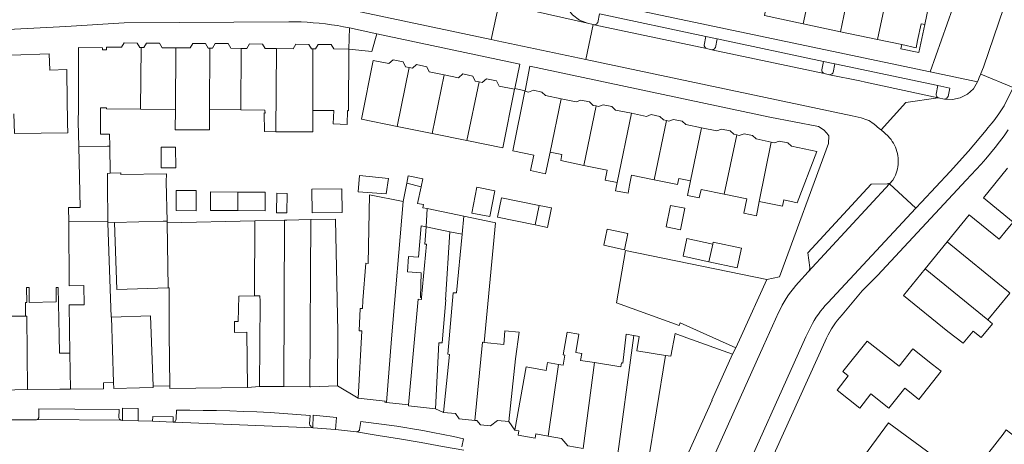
# Model space of a CAD drawing. Header units: metres. Extents: x 89888 to 94270, y 464165 to 468904.
# Tile 114 of 256: x 92333 to 92497, y 465890 to 465961. Entities that reach past the tile are written whole.
import ezdxf

# ---------------------------------------------------------------- set-up
doc = ezdxf.new("R2010")
doc.units = ezdxf.units.M
for name, color, linetype, lineweight in [('B_BEBOUWINGSGRENS_0', 251, 'CONTINUOUS', 13), ('B_LUIFEL_1', 251, 'CONTINUOUS', 13), ('B_TUSSENMUUR_0', 251, 'CONTINUOUS', 13), ('T_CULTUURGRENS_0', 251, 'CONTINUOUS', 13), ('T_HEK_LIJN_0', 251, 'CONTINUOUS', 13), ('V_WEGGRENS_0', 251, 'CONTINUOUS', 13)]:
    doc.layers.add(name, color=color, linetype=linetype, lineweight=lineweight)

msp = doc.modelspace()

# ---------------------------------------------------------------- linework, layer by layer
at = {"layer": 'B_BEBOUWINGSGRENS_0'}
for p, q in [((92483.51, 465959.87), (92484.22, 465963.34)), ((92463.33, 465959.98), (92469.49, 465958.67)), ((92469.49, 465958.67), (92475.65, 465957.37)), ((92475.65, 465957.37), (92479.69, 465956.51)), ((92359.03, 465945.75), (92353.24, 465945.79)), ((92369.9, 465945.67), (92364.7, 465945.71)), ((92395.86, 465942.91), (92401.69, 465941.73)), ((92401.69, 465941.73), (92407.43, 465940.56)), ((92348.13, 465939.62), (92348.2, 465935.13)), ((92356.65, 465939.46), (92356.67, 465936.03)), ((92407.43, 465940.56), (92413.41, 465939.35)), ((92394.07, 465931.72), (92394.43, 465934.26)), ((92442.64, 465934.28), (92444.57, 465933.89)), ((92357.5, 465933.74), (92357.65, 465927.2)), ((92386.75, 465928.62), (92386.7, 465932.54)), ((92396.86, 465930.44), (92397.47, 465933.52)), ((92411.25, 465927.94), (92412.11, 465932.24)), ((92400.87, 465929.26), (92406.94, 465927.99)), ((92441.27, 465929.79), (92440.56, 465926.23)), ((92359.15, 465928.93), (92362.51, 465928.92)), ((92369.4, 465928.93), (92373.95, 465928.91)), ((92348.93, 465926.93), (92347.79, 465926.89)), ((92357.65, 465926.91), (92372.22, 465927.23)), ((92357.65, 465927.2), (92357.65, 465926.91)), ((92372.22, 465927.23), (92377.18, 465927.34)), ((92418.8, 465926.57), (92420.85, 465926.15)), ((92406.65, 465925.01), (92404.63, 465925.43)), ((92448.28, 465923.35), (92443.99, 465924.28)), ((92487.23, 465923.75), (92483.6, 465919.28)), ((92433.79, 465922.29), (92457.25, 465917.48)), ((92457.25, 465917.48), (92453.01, 465908.07)), ((92358.02, 465916.11), (92357.86, 465916.11)), ((92372.15, 465914.76), (92369.55, 465914.71)), ((92373.01, 465899.7), (92373.09, 465913.86)), ((92348.42, 465911.21), (92354.92, 465911.43)), ((92354.92, 465911.43), (92355.33, 465899.76)), ((92453.01, 465908.07), (92452.13, 465906.13)), ((92415.54, 465904.31), (92414.43, 465893.87)), ((92334.44, 465899.19), (92330.28, 465899.12)), ((92377.02, 465899.68), (92373.01, 465899.7)), ((92381.38, 465899.66), (92377.02, 465899.68)), ((92397.76, 465896.67), (92394.12, 465897.05))]:
    msp.add_line(p, q, dxfattribs=at)
for points in [[(92465.33, 465970.91), (92459.18, 465972.16), (92456.9, 465961.34), (92463.33, 465959.98)], [(92479.69, 465956.51), (92482.09, 465956), (92482.32, 465957.21), (92482.92, 465959.99), (92483.22, 465959.92), (92483.51, 465959.87)], [(92343.01, 465939.58), (92342.91, 465943.66), (92342.92, 465945.85), (92342.94, 465951.82), (92342.95, 465955.65), (92342.95, 465956.02), (92346.91, 465955.97), (92346.91, 465955.67), (92347.61, 465955.66), (92347.61, 465956.08), (92350.1, 465956.07), (92350.53, 465956.79), (92352.67, 465956.77), (92353.1, 465956.02), (92353.32, 465956.02)], [(92353.32, 465956.02), (92353.8, 465956.03), (92354.24, 465956.77), (92356.38, 465956.75), (92356.81, 465955.99), (92359.11, 465955.97)], [(92359.11, 465955.97), (92361.49, 465955.96), (92361.92, 465956.71), (92364.06, 465956.69), (92364.49, 465955.94), (92364.77, 465955.93)], [(92364.77, 465955.93), (92365.21, 465955.93), (92365.63, 465956.7), (92367.82, 465956.69), (92368.24, 465955.92), (92369.98, 465955.9)], [(92369.98, 465955.9), (92370.92, 465955.89), (92371.35, 465956.65), (92373.51, 465956.62), (92373.93, 465955.87), (92375.83, 465955.85)], [(92375.83, 465955.85), (92378.6, 465955.83), (92379.05, 465956.58), (92381.21, 465956.56), (92381.62, 465955.82), (92381.87, 465955.81)], [(92387.83, 465955.77), (92387.76, 465945.54), (92387.63, 465945.55), (92387.55, 465943.26), (92385.23, 465943.34), (92385.33, 465945.56), (92381.84, 465945.59)], [(92381.87, 465955.81), (92382.32, 465955.8), (92382.77, 465956.55), (92384.92, 465956.54), (92385.35, 465955.79), (92387.83, 465955.77)], [(92340.99, 465951.8), (92340.98, 465952.36), (92338.2, 465952.25), (92338.09, 465955.01), (92331.79, 465954.75)], [(92397.87, 465952.69), (92397.25, 465952.81), (92396.84, 465953.64), (92395.18, 465954.01), (92394.46, 465953.38), (92391.88, 465953.9), (92389.92, 465944.12), (92395.86, 465942.91)], [(92403.68, 465951.49), (92401.2, 465951.99), (92400.79, 465952.85), (92399.1, 465953.21), (92398.4, 465952.59), (92397.87, 465952.69)], [(92332.18, 465945.03), (92332.31, 465941.75), (92341.14, 465941.86), (92341.11, 465943.44), (92340.99, 465951.8)], [(92409.47, 465950.33), (92408.85, 465950.45), (92408.44, 465951.3), (92406.76, 465951.64), (92406.04, 465951.02), (92403.68, 465951.49)], [(92413.41, 465939.35), (92415.34, 465949.1), (92412.79, 465949.64), (92412.39, 465950.5), (92410.7, 465950.85), (92409.99, 465950.23), (92409.47, 465950.33)], [(92423.11, 465947.53), (92420.53, 465948.06), (92419.92, 465948.62), (92418.51, 465948.93), (92417.7, 465948.64), (92417.08, 465948.76), (92415.1, 465938.87), (92418.57, 465938.16), (92418.01, 465935.58), (92420.53, 465935.06), (92421.29, 465938.67)], [(92428.93, 465946.32), (92428.41, 465946.42), (92427.8, 465947), (92426.39, 465947.3), (92425.6, 465947.01), (92423.11, 465947.53)], [(92353.24, 465945.79), (92347.57, 465945.84), (92347.57, 465946.04), (92346.59, 465946.04), (92346.58, 465943.64), (92346.57, 465941.61), (92348.1, 465941.61), (92348.13, 465939.62)], [(92364.7, 465945.71), (92364.68, 465942.36), (92359.02, 465942.38), (92359.03, 465945.75)], [(92375.73, 465942.04), (92373.83, 465942.06), (92373.8, 465945.16), (92373.92, 465945.15), (92373.91, 465945.65), (92369.9, 465945.67)], [(92381.84, 465945.59), (92381.86, 465942.01), (92381.65, 465942.01), (92375.73, 465942.04)], [(92434.81, 465945.1), (92432.13, 465945.65), (92431.53, 465946.23), (92430.1, 465946.52), (92429.31, 465946.24), (92428.93, 465946.32)], [(92440.63, 465943.89), (92440.11, 465944.01), (92439.51, 465944.58), (92438.08, 465944.88), (92437.28, 465944.59), (92434.81, 465945.1)], [(92446.41, 465942.71), (92443.82, 465943.24), (92443.21, 465943.82), (92441.79, 465944.1), (92441.01, 465943.8), (92440.63, 465943.89)], [(92452.29, 465941.5), (92451.77, 465941.61), (92451.16, 465942.18), (92449.75, 465942.48), (92448.96, 465942.18), (92446.41, 465942.71)], [(92458.02, 465940.32), (92455.5, 465940.84), (92454.89, 465941.42), (92453.49, 465941.7), (92452.7, 465941.42), (92452.29, 465941.5)], [(92341.31, 465927.07), (92341.29, 465929.43), (92343.24, 465929.44), (92343.01, 465939.58)], [(92356.67, 465936.03), (92359.09, 465936.05), (92359.07, 465939.47), (92356.65, 465939.46)], [(92456, 465930.47), (92459.87, 465929.67), (92460.08, 465930.7), (92462.33, 465930.24), (92465.59, 465938.73), (92461.35, 465939.63), (92460.74, 465940.2), (92459.35, 465940.48), (92458.54, 465940.22), (92458.02, 465940.32)], [(92421.29, 465938.67), (92423.25, 465938.27), (92423.04, 465937.24), (92426.9, 465936.45)], [(92426.9, 465936.45), (92430.77, 465935.65), (92430.44, 465933.99), (92432.39, 465933.6)], [(92497.27, 465935.98), (92493.26, 465931.05), (92498.18, 465927.04), (92497.02, 465925.61)], [(92348.2, 465935.13), (92349.98, 465935.21), (92349.99, 465934.93), (92357.54, 465935.04), (92357.5, 465933.74)], [(92394.43, 465934.26), (92389.59, 465934.75), (92389.39, 465932.05), (92394.07, 465931.72)], [(92397.47, 465933.52), (92397.7, 465934.69), (92400.13, 465934.23), (92399.85, 465932.91)], [(92432.39, 465933.6), (92432.12, 465932.24), (92434.22, 465931.84), (92434.47, 465933.15), (92434.79, 465934.83), (92438.56, 465934.05)], [(92438.56, 465934.05), (92442.43, 465933.26), (92442.64, 465934.28)], [(92386.7, 465932.54), (92381.69, 465932.47), (92381.74, 465928.55), (92386.75, 465928.62)], [(92399.85, 465932.91), (92399.26, 465930.11), (92400.22, 465929.93), (92400.15, 465929.41), (92400.87, 465929.26)], [(92412.11, 465932.24), (92409.1, 465932.84), (92408.25, 465928.53), (92411.25, 465927.94)], [(92444.57, 465933.89), (92444.12, 465931.46), (92446.05, 465931.05), (92446.35, 465932.45), (92450.21, 465931.66)], [(92362.51, 465928.92), (92362.51, 465932.29), (92359.16, 465932.29), (92359.15, 465928.93)], [(92369.41, 465932.01), (92364.86, 465932.03), (92364.85, 465928.95), (92369.4, 465928.93)], [(92373.95, 465928.91), (92373.96, 465931.99), (92369.41, 465932.01)], [(92375.85, 465928.59), (92377.56, 465928.57), (92377.61, 465931.79), (92375.9, 465931.82), (92375.85, 465928.59)], [(92389.42, 465897.76), (92389.99, 465908.95), (92389.54, 465908.97), (92389.73, 465912.67), (92390.11, 465912.67), (92390.19, 465913.99), (92390.64, 465920.2), (92391.04, 465920.16), (92391.29, 465931.57), (92396.86, 465930.44)], [(92419.47, 465929.8), (92413.21, 465931.08), (92412.55, 465927.85), (92418.8, 465926.57)], [(92450.21, 465931.66), (92453.98, 465930.89), (92453.47, 465928.5), (92455.54, 465928.06), (92456, 465930.47)], [(92420.85, 465926.15), (92421.51, 465929.38), (92419.47, 465929.8)], [(92440.56, 465926.23), (92442.94, 465925.76), (92443.64, 465929.32), (92441.27, 465929.79)], [(92406.94, 465927.99), (92411.97, 465926.93), (92412.22, 465926.88), (92410.32, 465907.04)], [(92497.02, 465925.61), (92495.86, 465924.18), (92490.88, 465928.23), (92487.23, 465923.75)], [(92341.52, 465905.25), (92341.41, 465913.21), (92341.41, 465913.26), (92343.9, 465913.29), (92343.8, 465916.51), (92341.39, 465916.41), (92341.31, 465927.07)], [(92347.79, 465926.89), (92348.34, 465911.2), (92348.42, 465911.21)], [(92357.86, 465916.11), (92349.32, 465915.81), (92348.93, 465926.93)], [(92377.18, 465927.34), (92377.54, 465927.35), (92381.54, 465927.43)], [(92381.54, 465927.43), (92385.62, 465927.52), (92385.63, 465927.41), (92386.04, 465908.84), (92385.98, 465899.84)], [(92400.68, 465926.24), (92399.87, 465926.4), (92399.4, 465921.2), (92397.76, 465921.33), (92397.59, 465918.77), (92399.87, 465918.62), (92399.75, 465914.52), (92399.93, 465914.51)], [(92399.93, 465914.51), (92400.76, 465923.35), (92400.49, 465923.36), (92400.68, 465926.24)], [(92404.63, 465925.43), (92403.91, 465914.08), (92403.97, 465914.08), (92403.33, 465906.97), (92402.81, 465906.98), (92402.25, 465896)], [(92403.54, 465895.41), (92404.55, 465905.03), (92404.27, 465905.06), (92405.2, 465915.27), (92405.73, 465915.25), (92406.65, 465925.01)], [(92430.19, 465923.17), (92433.64, 465922.44), (92434.21, 465925.11), (92430.76, 465925.85), (92430.19, 465923.17)], [(92443.99, 465924.28), (92443.35, 465921.34), (92447.65, 465920.42)], [(92447.65, 465920.42), (92452.37, 465919.4), (92453.07, 465922.68), (92448.35, 465923.69), (92448.28, 465923.35)], [(92452.13, 465906.13), (92442.89, 465910.3), (92442.72, 465909.82), (92432.31, 465913.62), (92433.79, 465922.29)], [(92483.6, 465919.28), (92479.96, 465914.82), (92487.33, 465908.82), (92489.9, 465906.89), (92491.54, 465908.9), (92492.9, 465907.84), (92494.77, 465910.13), (92494.01, 465910.79)], [(92334.15, 465911.38), (92334.13, 465913.66), (92334.35, 465913.67), (92334.3, 465916.13), (92334.72, 465916.13), (92334.73, 465913.68), (92339.21, 465913.8), (92339.22, 465916.15), (92339.56, 465916.15), (92339.72, 465908.16)], [(92358.13, 465899.82), (92358.01, 465908.55), (92358.02, 465916.11)], [(92369.55, 465914.71), (92369.48, 465910.49), (92368.83, 465910.48), (92368.86, 465908.7), (92370.89, 465908.73), (92371.01, 465899.55)], [(92373.09, 465913.86), (92373.07, 465914.78), (92372.15, 465914.76)], [(92494.01, 465910.79), (92497.65, 465915.24), (92497.43, 465915.42), (92497.12, 465915.68)], [(92330.1, 465907.92), (92330.01, 465913.66), (92330.38, 465913.67), (92330.42, 465911.37), (92334.15, 465911.38)], [(92339.72, 465908.16), (92339.76, 465905.23), (92341.52, 465905.25)], [(92410.32, 465907.04), (92413.58, 465906.66), (92413.78, 465908.94), (92416.13, 465908.71), (92415.54, 465904.31)], [(92422.66, 465903.38), (92423.43, 465903.24), (92423.74, 465904.91), (92423.44, 465904.96), (92424.13, 465908.74), (92426.07, 465908.4), (92425.55, 465905.33), (92426.53, 465905.16), (92426.3, 465904.05), (92428.64, 465903.68)], [(92428.64, 465903.68), (92433.03, 465902.98), (92433.12, 465903.63), (92433.35, 465903.6), (92433.93, 465908.4), (92435.16, 465908.17)], [(92435.16, 465908.17), (92436.05, 465908), (92435.7, 465905.63), (92440.46, 465904.88)], [(92440.46, 465904.88), (92441.33, 465904.74), (92442.07, 465908.49), (92443.98, 465907.78), (92451.59, 465905.1)], [(92473.96, 465907.26), (92469.91, 465902.18), (92470.81, 465901.46), (92468.94, 465899.11), (92472.7, 465896.12), (92474.57, 465898.47), (92477.53, 465896.11), (92480.18, 465899.44), (92481.26, 465898.58), (92482.52, 465897.57)], [(92482.52, 465897.57), (92486.24, 465902.23), (92484.81, 465903.36), (92481.54, 465905.96), (92479.23, 465903.07), (92473.96, 465907.26)], [(92451.59, 465905.1), (92448.16, 465897.43), (92448.22, 465897.41), (92443.56, 465887.11), (92442.18, 465887.43), (92441.33, 465883.76), (92441.24, 465883.78), (92441.14, 465883.33), (92441, 465882.74)], [(92415.4, 465892.43), (92417.28, 465902.96), (92420.62, 465902.37), (92420.85, 465903.7), (92422.66, 465903.38)], [(92348.76, 465900.36), (92347.09, 465900.33), (92347.1, 465899.33), (92341.59, 465899.26)], [(92355.33, 465899.76), (92355.33, 465899.56), (92353.07, 465899.49), (92348.79, 465899.36), (92348.76, 465900.36)], [(92371.01, 465899.55), (92358.13, 465899.38), (92358.13, 465899.82)], [(92385.98, 465899.84), (92381.52, 465899.65), (92381.38, 465899.66)], [(92341.59, 465899.26), (92339.85, 465899.27), (92334.44, 465899.19)], [(92394.12, 465897.05), (92393.84, 465897.08), (92393.85, 465897.26), (92389.42, 465897.76)], [(92402.25, 465896), (92397.73, 465896.47), (92397.76, 465896.67)], [(92408.76, 465894.07), (92406.18, 465894.34), (92405.56, 465895.2), (92403.54, 465895.41)], [(92414.43, 465893.87), (92412.53, 465894.07), (92411.36, 465893.17), (92409.69, 465893.32), (92409.08, 465894.04), (92408.76, 465894.07)], [(92472.68, 465887.11), (92472.73, 465887.19), (92477.48, 465893.65), (92477.55, 465893.59), (92484.6, 465888.42), (92484.73, 465888.32), (92478.43, 465879.74)], [(92420.98, 465891.44), (92418.89, 465891.81), (92418.77, 465891.14), (92415.96, 465891.64), (92416.07, 465892.31), (92415.4, 465892.43)], [(92501.09, 465889.35), (92500, 465890.2), (92497.74, 465891.96), (92497.05, 465892.49), (92496.52, 465891.8), (92492.76, 465886.96), (92490.41, 465883.82), (92494.48, 465880.77), (92496.79, 465883.83), (92496.84, 465883.89), (92500, 465887.95)], [(92426.78, 465889.4), (92424.23, 465889.84), (92423.21, 465891), (92423.17, 465891.05), (92420.98, 465891.44)]]:
    msp.add_lwpolyline(points, dxfattribs=at)
at = {"layer": 'B_LUIFEL_1'}
msp.add_lwpolyline([(92479.69, 465956.51), (92479.55, 465955.83), (92482.54, 465955.2), (92483.51, 465959.87)], dxfattribs=at)
at = {"layer": 'B_TUSSENMUUR_0'}
for p, q in [((92353.32, 465956.02), (92353.24, 465945.79)), ((92359.11, 465955.97), (92359.03, 465945.75)), ((92364.7, 465945.71), (92364.77, 465955.93)), ((92369.9, 465945.67), (92369.98, 465955.9)), ((92375.73, 465942.04), (92375.83, 465955.85)), ((92381.87, 465955.81), (92381.84, 465945.59)), ((92395.86, 465942.91), (92397.87, 465952.69)), ((92401.69, 465941.73), (92403.68, 465951.49)), ((92407.43, 465940.56), (92409.47, 465950.33)), ((92423.11, 465947.53), (92421.29, 465938.67)), ((92428.93, 465946.32), (92426.9, 465936.45)), ((92434.81, 465945.1), (92432.39, 465933.6)), ((92440.63, 465943.89), (92438.56, 465934.05)), ((92446.41, 465942.71), (92444.57, 465933.89)), ((92450.21, 465931.66), (92452.29, 465941.5)), ((92458.02, 465940.32), (92456, 465930.47)), ((92399.85, 465932.91), (92397.47, 465933.52)), ((92369.4, 465928.93), (92369.41, 465932.01)), ((92400.68, 465926.24), (92400.87, 465929.26)), ((92419.47, 465929.8), (92418.8, 465926.57)), ((92406.94, 465927.99), (92406.65, 465925.01)), ((92347.79, 465927.12), (92341.31, 465927.07)), ((92347.79, 465926.89), (92347.79, 465927.12)), ((92357.86, 465916.11), (92357.65, 465926.91)), ((92372.22, 465927.23), (92372.15, 465914.76)), ((92377.02, 465899.68), (92377.18, 465927.34)), ((92381.38, 465899.66), (92381.54, 465927.43)), ((92404.63, 465925.43), (92400.68, 465926.24)), ((92448.28, 465923.35), (92447.65, 465920.42)), ((92487.23, 465923.75), (92497.12, 465915.68)), ((92483.6, 465919.28), (92494.01, 465910.79)), ((92348.76, 465900.36), (92348.42, 465911.21)), ((92435.16, 465908.17), (92432.18, 465886.08)), ((92341.52, 465905.25), (92341.59, 465899.26)), ((92440.46, 465904.88), (92437.01, 465883.71)), ((92420.98, 465891.44), (92422.66, 465903.38)), ((92428.64, 465903.68), (92426.78, 465889.4))]:
    msp.add_line(p, q, dxfattribs=at)
for points in [[(92465.33, 465970.91), (92465.62, 465970.84), (92463.33, 465959.98)], [(92469.49, 465958.67), (92472.03, 465970.67), (92471.76, 465970.72)], [(92475.65, 465957.37), (92478.19, 465969.35), (92478.43, 465969.3)], [(92343.01, 465939.58), (92347.75, 465939.62), (92348.13, 465939.62)], [(92347.79, 465927.12), (92347.77, 465933.3), (92347.77, 465933.81), (92347.76, 465935.11), (92348.2, 465935.13)], [(92394.12, 465897.05), (92394.93, 465907.64), (92396.86, 465930.44)], [(92348.93, 465926.93), (92357, 465927.19), (92357.65, 465927.2)], [(92397.76, 465896.67), (92399.38, 465914.2), (92399.89, 465914.14), (92399.93, 465914.51)], [(92334.15, 465911.38), (92334.36, 465911.39), (92334.44, 465899.19)], [(92408.76, 465894.07), (92410.03, 465907.07), (92410.32, 465907.04)]]:
    msp.add_lwpolyline(points, dxfattribs=at)
at = {"layer": 'T_CULTUURGRENS_0'}
msp.add_lwpolyline([(92497.17, 465991.69), (92496.09, 465987.27), (92496.7, 465987.11), (92496.65, 465986.61), (92484.4, 465951.99)], dxfattribs=at)
at = {"layer": 'T_HEK_LIJN_0'}
msp.add_line((92355.33, 465899.76), (92358.13, 465899.82), dxfattribs=at)
at = {"layer": 'V_WEGGRENS_0'}
for p, q in [((92411.51, 465957.36), (92412.75, 465963.21)), ((92427.48, 465960.06), (92414.18, 465963.06)), ((92387.95, 465959.29), (92387.83, 465955.77)), ((92392.47, 465958.33), (92387.95, 465959.29)), ((92428.43, 465959.84), (92427.22, 465954.04)), ((92428.43, 465959.84), (92427.48, 465960.06)), ((92428.59, 465959.8), (92428.43, 465959.84)), ((92447.27, 465955.86), (92428.59, 465959.8)), ((92392.47, 465958.33), (92416.24, 465953.28)), ((92447.16, 465957.88), (92449.02, 465957.48)), ((92466.71, 465953.73), (92449.02, 465957.48)), ((92448.14, 465955.67), (92447.27, 465955.86)), ((92466.8, 465951.71), (92448.14, 465955.67)), ((92427.22, 465954.04), (92471.43, 465944.67)), ((92466.71, 465953.73), (92468.57, 465953.3)), ((92485.68, 465949.7), (92468.57, 465953.3)), ((92467.67, 465951.52), (92466.8, 465951.71)), ((92472.7, 465950.52), (92467.67, 465951.52)), ((92492.28, 465950.34), (92484.4, 465951.99)), ((92492.81, 465951.63), (92498.18, 465949.38)), ((92486.76, 465947.48), (92485.76, 465947.69)), ((92475.99, 465942.55), (92476.24, 465942.33)), ((92464.13, 465918.74), (92477.67, 465933.41)), ((92477.8, 465933.56), (92477.67, 465933.41)), ((92477.67, 465933.41), (92482.05, 465929.32)), ((92456.73, 465906.44), (92445.24, 465880.84)), ((92452.13, 465906.13), (92451.59, 465905.1)), ((92389.42, 465897.76), (92385.98, 465899.84)), ((92373.01, 465899.7), (92371.01, 465899.55)), ((92352.87, 465896.06), (92352.85, 465894)), ((92403.54, 465895.41), (92402.25, 465896)), ((92350.08, 465894.11), (92336.07, 465894.21)), ((92350.08, 465894.11), (92350.23, 465894.08)), ((92352.85, 465894), (92350.23, 465894.08)), ((92352.85, 465894), (92355.22, 465893.92)), ((92358.69, 465893.79), (92355.22, 465893.92)), ((92358.69, 465893.79), (92358.89, 465893.79)), ((92381.85, 465892.85), (92358.89, 465893.79)), ((92385.82, 465894.53), (92385.61, 465892.55)), ((92415.4, 465892.43), (92414.43, 465893.87)), ((92385.61, 465892.55), (92381.85, 465892.85)), ((92385.61, 465892.55), (92389.13, 465892.17))]:
    msp.add_line(p, q, dxfattribs=at)
for points in [[(92512.94, 466020.75), (92509.97, 466007.55), (92509.64, 466006.04), (92509.29, 466004.52), (92508.94, 466003.01), (92508.58, 466001.51), (92508.21, 466000), (92507.62, 465997.66), (92507.01, 465995.33), (92506.38, 465993), (92505.74, 465990.68), (92505.07, 465988.37), (92504.38, 465986.06), (92503.67, 465983.75), (92502.95, 465981.46), (92502.2, 465979.16), (92501.43, 465976.88), (92500, 465972.65), (92493.26, 465952.77), (92492.8, 465951.72), (92492.81, 465951.63)], [(92423.61, 465966.99), (92423.54, 465966.8), (92423.34, 465965.37), (92423.53, 465963.93), (92424.09, 465962.6), (92424.98, 465961.46), (92426.13, 465960.59), (92427.48, 465960.06)], [(92484.4, 465951.99), (92428.84, 465963.67), (92428.04, 465963.94), (92427.39, 465964.48), (92426.98, 465965.22), (92426.88, 465966.06)], [(92360.02, 465963.1), (92361.78, 465963.11), (92379.51, 465963.1), (92380.68, 465963.07), (92381.85, 465963.01), (92383.02, 465962.92), (92384.19, 465962.82), (92385.36, 465962.68), (92386.52, 465962.53), (92387.68, 465962.35), (92388.83, 465962.15), (92389.98, 465961.92), (92411.51, 465957.36)], [(92322.65, 465958.6), (92340.86, 465959.52), (92350.51, 465960.12), (92377.87, 465960.3), (92378.89, 465960.3), (92379.9, 465960.28), (92380.91, 465960.23), (92381.93, 465960.16), (92382.94, 465960.07), (92383.95, 465959.96), (92384.95, 465959.83), (92385.96, 465959.67), (92386.96, 465959.49), (92387.95, 465959.29)], [(92447.16, 465957.88), (92429.47, 465961.62), (92429.18, 465960.2), (92429.11, 465960.07), (92429.01, 465959.95), (92428.89, 465959.87), (92428.74, 465959.81), (92428.59, 465959.8)], [(92387.83, 465955.77), (92391.66, 465955.36), (92392.47, 465958.33)], [(92427.22, 465954.04), (92412.46, 465957.16), (92411.51, 465957.36)], [(92447.27, 465955.86), (92447.14, 465955.93), (92447.03, 465956.03), (92446.95, 465956.15), (92446.89, 465956.29), (92446.88, 465956.43), (92447.16, 465957.88)], [(92449.02, 465957.48), (92448.73, 465956.06), (92448.66, 465955.93), (92448.56, 465955.81), (92448.43, 465955.73), (92448.29, 465955.68), (92448.14, 465955.67)], [(92416.24, 465953.28), (92415.41, 465949.23), (92417.15, 465948.84), (92417.93, 465952.92)], [(92417.93, 465952.92), (92457.79, 465944.46), (92465.88, 465942.9), (92466.14, 465942.76), (92466.38, 465942.6), (92466.61, 465942.42), (92466.83, 465942.23), (92467.03, 465942.03), (92467.23, 465941.81), (92467.4, 465941.59), (92467.57, 465941.35), (92467.5, 465940.06)], [(92466.8, 465951.71), (92466.67, 465951.78), (92466.55, 465951.88), (92466.46, 465952.01), (92466.42, 465952.16), (92466.41, 465952.31), (92466.71, 465953.73)], [(92468.57, 465953.3), (92468.28, 465951.91), (92468.21, 465951.78), (92468.1, 465951.66), (92467.97, 465951.58), (92467.83, 465951.53), (92467.67, 465951.52)], [(92485.76, 465947.69), (92473.67, 465950.3), (92472.7, 465950.52)], [(92492.81, 465951.63), (92492.62, 465951.2), (92492.43, 465950.71), (92492.28, 465950.34)], [(92485.76, 465947.69), (92485.62, 465947.76), (92485.51, 465947.86), (92485.44, 465947.99), (92485.4, 465948.14), (92485.4, 465948.29), (92485.68, 465949.7)], [(92485.68, 465949.7), (92487.66, 465949.28), (92487.38, 465947.89), (92487.31, 465947.76), (92487.2, 465947.64), (92487.07, 465947.56), (92486.93, 465947.51), (92486.76, 465947.48)], [(92492.28, 465950.34), (92491.58, 465949.19), (92490.6, 465948.28), (92489.41, 465947.66), (92488.1, 465947.39), (92486.76, 465947.48)], [(92493.68, 465942.29), (92494.01, 465942.7), (92494.35, 465943.11), (92494.65, 465943.49), (92494.96, 465943.87), (92495.26, 465944.25), (92495.55, 465944.64), (92495.83, 465945.04), (92496.28, 465945.69), (92496.7, 465946.35), (92498.18, 465949.38)], [(92485.76, 465947.69), (92480.37, 465946.92), (92476.24, 465942.33)], [(92475.99, 465942.55), (92475.05, 465943.34), (92474.77, 465943.54), (92474.49, 465943.72), (92474.19, 465943.88), (92473.89, 465944.03), (92473.58, 465944.15), (92473.26, 465944.26), (92472.93, 465944.35), (92471.43, 465944.67)], [(92454.46, 465879.61), (92466.96, 465907.22), (92467.2, 465907.76), (92467.45, 465908.28), (92467.73, 465908.8), (92468.03, 465909.3), (92468.35, 465909.79), (92468.68, 465910.27), (92469.04, 465910.73), (92469.42, 465911.18), (92469.81, 465911.61), (92473.1, 465915.6), (92475.64, 465918.14), (92490.37, 465934), (92491.22, 465934.86), (92492.05, 465935.74), (92492.86, 465936.64), (92493.66, 465937.55), (92494.44, 465938.48), (92495.2, 465939.42), (92495.94, 465940.38), (92496.67, 465941.35), (92497.37, 465942.34)], [(92476.24, 465942.33), (92477.42, 465941.29), (92477.67, 465941.02), (92477.9, 465940.73), (92478.11, 465940.43), (92478.3, 465940.12), (92478.48, 465939.79), (92478.63, 465939.46), (92478.76, 465939.12), (92478.87, 465938.77), (92478.96, 465938.41), (92479.03, 465938.05), (92479.07, 465937.69), (92479.09, 465937.32), (92479.09, 465936.96), (92479.07, 465936.59), (92479.02, 465936.23), (92478.96, 465935.86), (92478.87, 465935.51), (92478.76, 465935.16), (92478.62, 465934.82), (92478.47, 465934.48), (92478.2, 465934), (92477.95, 465933.71), (92477.91, 465933.67), (92477.8, 465933.56)], [(92482.05, 465929.32), (92482.99, 465930.32), (92487.75, 465935.42), (92490.77, 465938.81), (92493.68, 465942.29)], [(92467.5, 465940.06), (92459.38, 465917.95), (92457.25, 465917.48)], [(92477.8, 465933.56), (92477.7, 465933.51), (92477.6, 465933.46), (92477.49, 465933.43), (92477.37, 465933.41), (92477.26, 465933.4), (92474.62, 465933.33), (92464.07, 465921.91), (92464.4, 465919.46), (92464.39, 465919.3), (92464.35, 465919.15), (92464.3, 465919), (92464.23, 465918.87), (92464.13, 465918.74)], [(92482.05, 465929.32), (92467.38, 465913.62), (92466.98, 465913.16), (92466.58, 465912.69), (92466.2, 465912.21), (92465.84, 465911.72), (92465.49, 465911.21), (92465.16, 465910.69), (92464.85, 465910.16), (92464.56, 465909.63), (92464.28, 465909.08), (92464.02, 465908.53), (92463.78, 465907.96), (92451.63, 465880.93)], [(92456.73, 465906.44), (92459.23, 465912.02), (92459.52, 465912.62), (92459.83, 465913.21), (92460.16, 465913.79), (92460.51, 465914.35), (92460.88, 465914.91), (92461.27, 465915.45), (92461.68, 465915.97), (92462.1, 465916.48), (92462.54, 465916.98), (92464.13, 465918.74)], [(92336.07, 465894.21), (92336.13, 465894.24), (92336.21, 465894.3), (92336.26, 465894.35), (92336.29, 465894.41), (92336.32, 465894.47), (92336.35, 465894.53), (92336.36, 465894.6), (92336.35, 465895.97), (92342.35, 465895.93), (92349.71, 465895.9), (92349.64, 465894.49), (92349.68, 465894.39), (92349.73, 465894.3), (92349.8, 465894.23), (92349.89, 465894.17), (92349.98, 465894.13), (92350.08, 465894.11)], [(92350.23, 465894.08), (92350.25, 465896.13), (92352.87, 465896.06)], [(92358.89, 465893.79), (92358.97, 465893.89), (92359.04, 465894.01), (92359.1, 465894.12), (92359.15, 465894.25), (92359.18, 465894.38), (92359.22, 465895.75), (92361.44, 465895.75), (92363.66, 465895.73), (92365.88, 465895.7), (92368.1, 465895.64), (92370.32, 465895.57), (92372.54, 465895.47), (92374.76, 465895.36), (92376.98, 465895.22), (92379.19, 465895.07), (92381.41, 465894.9), (92381.31, 465893.5), (92381.32, 465893.42), (92381.34, 465893.35), (92381.38, 465893.28), (92381.42, 465893.22), (92381.48, 465893.16), (92381.54, 465893.09), (92381.61, 465893.02), (92381.69, 465892.96), (92381.77, 465892.9), (92381.85, 465892.85)], [(92381.85, 465892.85), (92381.93, 465894.93), (92383.57, 465894.76), (92385.82, 465894.53)], [(92331.76, 465894.15), (92335.9, 465894.17), (92335.97, 465894.18), (92336.07, 465894.21)], [(92355.22, 465893.92), (92355.26, 465894.72), (92358.67, 465894.69), (92358.69, 465893.79)], [(92406.62, 465889.65), (92406.91, 465891), (92405.21, 465891.37), (92403.51, 465891.72), (92401.81, 465892.06), (92400.11, 465892.37), (92398.4, 465892.67), (92397.12, 465892.89), (92395.83, 465893.09), (92394.54, 465893.28), (92393.25, 465893.46), (92391.96, 465893.63), (92391.53, 465893.69), (92391.1, 465893.74), (92390.68, 465893.79), (92390.25, 465893.84), (92389.82, 465893.89), (92389.64, 465892.56), (92389.62, 465892.49), (92389.59, 465892.43), (92389.55, 465892.38), (92389.5, 465892.33), (92389.45, 465892.28), (92389.4, 465892.24), (92389.34, 465892.21), (92389.27, 465892.19), (92389.2, 465892.17), (92389.13, 465892.17)], [(92389.13, 465892.17), (92392.7, 465891.58), (92396.27, 465890.98), (92399.83, 465890.37), (92403.4, 465889.74), (92406.96, 465889.11)]]:
    msp.add_lwpolyline(points, dxfattribs=at)

doc.saveas('drawing.dxf')
